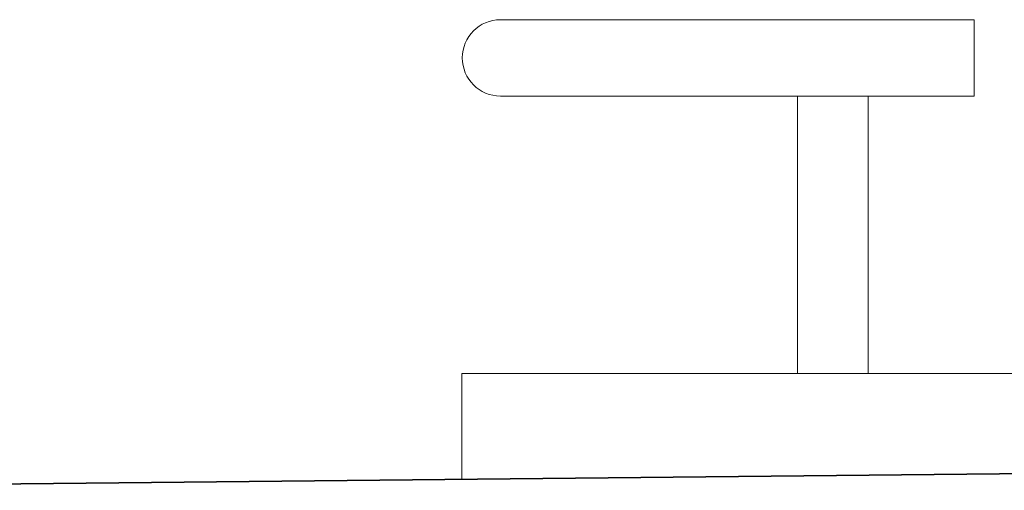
# Model space of a CAD drawing. Extents: x 64716 to 7565828, y -87108 to 5881792.
# Tile 18 of 160: x 97059 to 98451, y -11332 to -10667. Entities that reach past the tile are written whole.
import ezdxf

# ---------------------------------------------------------------- set-up
doc = ezdxf.new("R2010")
doc.units = 0
doc.header["$MEASUREMENT"] = 0
doc.layers.add('gruby', color=7, linetype='Continuous', lineweight=35)
doc.layers.add('linii', color=7, linetype='Continuous', lineweight=15)

msp = doc.modelspace()

# ---------------------------------------------------------------- linework, layer by layer
at = {"layer": 'gruby', "elevation": 0}
msp.add_lwpolyline([(96184.4, -11332.1), (101072.7, -11282.1), (106184.4, -11332.1)], dxfattribs=at)
at = {"layer": 'linii'}
for p, q in [((98408.7, -10666.8, 0), (97739.1, -10666.8, 0)), ((98408.7, -10774.8, 0), (97739.1, -10774.8, 0)), ((98158.7, -10774.8, 0), (98158.7, -11166.8, 0)), ((98258.7, -10774.8, 0), (98258.7, -11166.8, 0)), ((97684.4, -11316.8, 0), (97684.4, -11166.8, 0)), ((97684.4, -11166.8), (102485.1, -11166.8, 0))]:
    msp.add_line(p, q, dxfattribs=at)
at = {"layer": 'linii', "elevation": 0}
msp.add_lwpolyline([(98408.7, -10774.8), (98408.7, -10666.8)], dxfattribs=at)
at = {"layer": 'linii'}
msp.add_arc((97739.1, -10720.8, 0), 54, 90, 270, dxfattribs=at)

doc.saveas('drawing.dxf')
